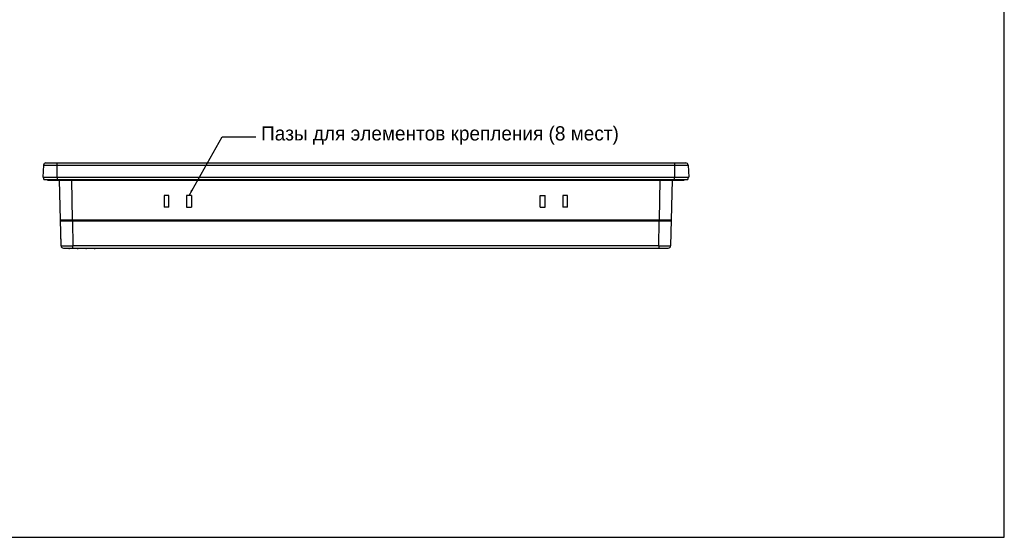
# Model space of a CAD drawing. Extents: x 2340 to 3231, y -1513 to -883.
# Tile 2 of 5: x 2814 to 3231, y -1513 to -1294. Entities that reach past the tile are written whole.
import ezdxf

# ---------------------------------------------------------------- set-up
doc = ezdxf.new("R2010")
doc.units = 0
doc.header["$LTSCALE"] = 0.25
doc.layers.get('0').update_dxf_attribs({"color": 2, "linetype": 'CONTINUOUS'})
doc.layers.add('实线', color=18, linetype='CONTINUOUS')
doc.layers.add('标注', color=8, linetype='CONTINUOUS')
doc.styles.add('STYLE1', font='txt')
doc.dimstyles.get("Standard").update_dxf_attribs({"dimtxt": 3, "dimasz": 2.5, "dimexe": 0.5, "dimexo": 0.5, "dimgap": 0.5, "dimtad": 1, "dimdec": 1, "dimtxsty": 'STANDARD', "dimcen": 2.5, "dimclrd": 256, "dimclre": 256, "dimclrt": 256, "dimazin": 3, "dimtfac": 0.5, "dimtdec": 1, "dimtmove": 0, "dimatfit": 3, "dimtolj": 1})

msp = doc.modelspace()

# ---------------------------------------------------------------- linework, layer by layer
at = {"color": 7, "linetype": 'CONTINUOUS'}
for p, q in [((3230.56, -1513.4), (3230.56, -883.4)), ((2339.56, -1513.4), (3230.56, -1513.4))]:
    msp.add_line(p, q, dxfattribs=at)
at = {"layer": '实线'}
for p, q in [((2824.44, -1356.03), (2824.17, -1361.08)), ((2824.44, -1356.03), (3096.91, -1356.03)), ((2825.43, -1355.08), (3095.91, -1355.08)), ((2830.17, -1361.08), (2830.17, -1355.08)), ((3091.17, -1355.08), (3091.17, -1361.08)), ((3096.91, -1356.03), (3097.17, -1361.08)), ((2824.17, -1361.08), (3097.17, -1361.08)), ((2824.57, -1362.08), (2824.57, -1361.08)), ((2824.57, -1362.08), (3096.77, -1362.08)), ((2826.07, -1362.38), (2826.07, -1362.08)), ((2826.07, -1362.38), (3095.27, -1362.38)), ((2830.17, -1361.08), (2830.17, -1362.38)), ((2831.55, -1379.18), (2831.2, -1362.38)), ((2836.2, -1362.38), (2836.55, -1379.18)), ((3084.79, -1379.18), (3085.14, -1362.38)), ((3090.14, -1362.38), (3089.79, -1379.18)), ((3091.17, -1362.38), (3091.17, -1361.08)), ((3095.27, -1362.08), (3095.27, -1362.38)), ((3096.77, -1361.08), (3096.77, -1362.08)), ((2875.42, -1368.78), (2875.42, -1373.78)), ((2877.42, -1368.78), (2875.42, -1368.78)), ((2877.42, -1373.78), (2877.42, -1368.78)), ((2884.92, -1368.78), (2884.92, -1373.78)), ((2886.92, -1368.78), (2884.92, -1368.78)), ((2886.92, -1368.78), (2886.92, -1373.78)), ((3034.42, -1368.78), (3036.42, -1368.78)), ((3034.42, -1373.78), (3034.42, -1368.78)), ((3036.42, -1373.78), (3036.42, -1368.78)), ((3045.92, -1368.78), (3043.92, -1368.78)), ((3043.92, -1368.78), (3043.92, -1373.78)), ((3045.92, -1373.78), (3045.92, -1368.78)), ((2877.42, -1373.78), (2875.42, -1373.78)), ((2884.92, -1373.78), (2886.92, -1373.78)), ((3034.42, -1373.78), (3036.42, -1373.78)), ((3045.92, -1373.78), (3043.92, -1373.78)), ((2831.55, -1379.18), (3089.79, -1379.18)), ((2831.83, -1390.1), (2831.6, -1379.18)), ((3089.73, -1379.68), (2831.61, -1379.68)), ((2832.22, -1379.68), (2832.21, -1379.2)), ((2832.35, -1379.19), (2832.36, -1379.61)), ((2832.36, -1379.61), (2832.36, -1379.7)), ((2832.37, -1379.18), (2832.37, -1379.68)), ((2836.57, -1379.68), (2836.57, -1379.18)), ((2836.61, -1379.68), (2836.83, -1390.1)), ((3084.51, -1390.1), (3084.73, -1379.68)), ((3084.77, -1379.18), (3084.77, -1379.68)), ((3088.97, -1379.68), (3088.97, -1379.18)), ((3088.98, -1379.61), (3088.99, -1379.19)), ((3088.98, -1379.7), (3088.98, -1379.61)), ((3089.13, -1379.31), (3089.12, -1379.59)), ((3089.12, -1379.59), (3089.12, -1379.68)), ((3089.13, -1379.2), (3089.13, -1379.31)), ((3089.74, -1379.18), (3089.51, -1390.1)), ((2831.75, -1388.08), (2831.78, -1389.7)), ((2836.83, -1391.08), (2836.83, -1390.1)), ((3084.51, -1390.1), (2836.83, -1390.1)), ((3084.51, -1390.1), (3084.51, -1391.08)), ((2832.83, -1391.08), (3088.51, -1391.08))]:
    msp.add_line(p, q, dxfattribs=at)
for centre, radius, start, end in [((2825.43, -1356.08), 1, 90, 177), ((3095.91, -1356.08), 1, 3, 90), ((2832.03, -1387.28), 0.3, 154.2973, 208.1544), ((2832.08, -1389.28), 0.3, 154.3232, 208.5112), ((2832.83, -1390.08), 1, 181.2, 270), ((3088.51, -1390.08), 1, 270, 358.8), ((2835.24, -1390.98), 0.3, 199.5488, 340.4513), ((2838.84, -1390.98), 0.3, 199.5488, 340.4513), ((2842.44, -1390.98), 0.3, 199.5487, 340.4512), ((2846.04, -1390.98), 0.3, 199.5487, 340.4512)]:
    msp.add_arc(centre, radius, start, end, dxfattribs=at)
for points, knots in [([(2831.83, -1390.1), (2831.83, -1390.11), (2831.84, -1390.1), (2831.86, -1390.11), (2831.89, -1390.11), (2831.95, -1390.11), (2832.06, -1390.11), (2832.23, -1390.11), (2832.44, -1390.11), (2832.8, -1390.11), (2833.34, -1390.11), (2834.09, -1390.11), (2834.94, -1390.11), (2835.87, -1390.11), (2836.5, -1390.1), (2836.83, -1390.1)], [0, 0, 0, 0, 0.001276, 0.005022, 0.011202, 0.019773, 0.043908, 0.077069, 0.118903, 0.16907, 0.292922, 0.444573, 0.61742, 0.804783, 1, 1, 1, 1]), ([(3084.51, -1390.1), (3084.84, -1390.1), (3085.48, -1390.11), (3086.4, -1390.11), (3087.26, -1390.11), (3088, -1390.11), (3088.55, -1390.11), (3088.91, -1390.11), (3089.11, -1390.11), (3089.28, -1390.11), (3089.39, -1390.11), (3089.45, -1390.11), (3089.49, -1390.11), (3089.5, -1390.1), (3089.51, -1390.11), (3089.51, -1390.1)], [0, 0, 0, 0, 0.195217, 0.38258, 0.555427, 0.707078, 0.83093, 0.881097, 0.922931, 0.956092, 0.980227, 0.988798, 0.994978, 0.998724, 1, 1, 1, 1])]:
    msp.add_open_spline(points, degree=3, knots=knots, dxfattribs=at)

# ---------------------------------------------------------------- texts
at = {"layer": '标注', "style": 'STYLE1'}
msp.add_text('Пазы для элементов крепления (8 мест)', height=6, dxfattribs=at).set_placement((2916.38, -1345.57))

# ---------------------------------------------------------------- leaders
at = {"layer": '标注'}
msp.add_leader([(2885.92, -1368.78), (2899.88, -1344.09), (2914.15, -1344.09)], dimstyle='STANDARD', override={"dimgap": 0.5, "dimtad": 0}, dxfattribs=at)

doc.saveas('drawing.dxf')
